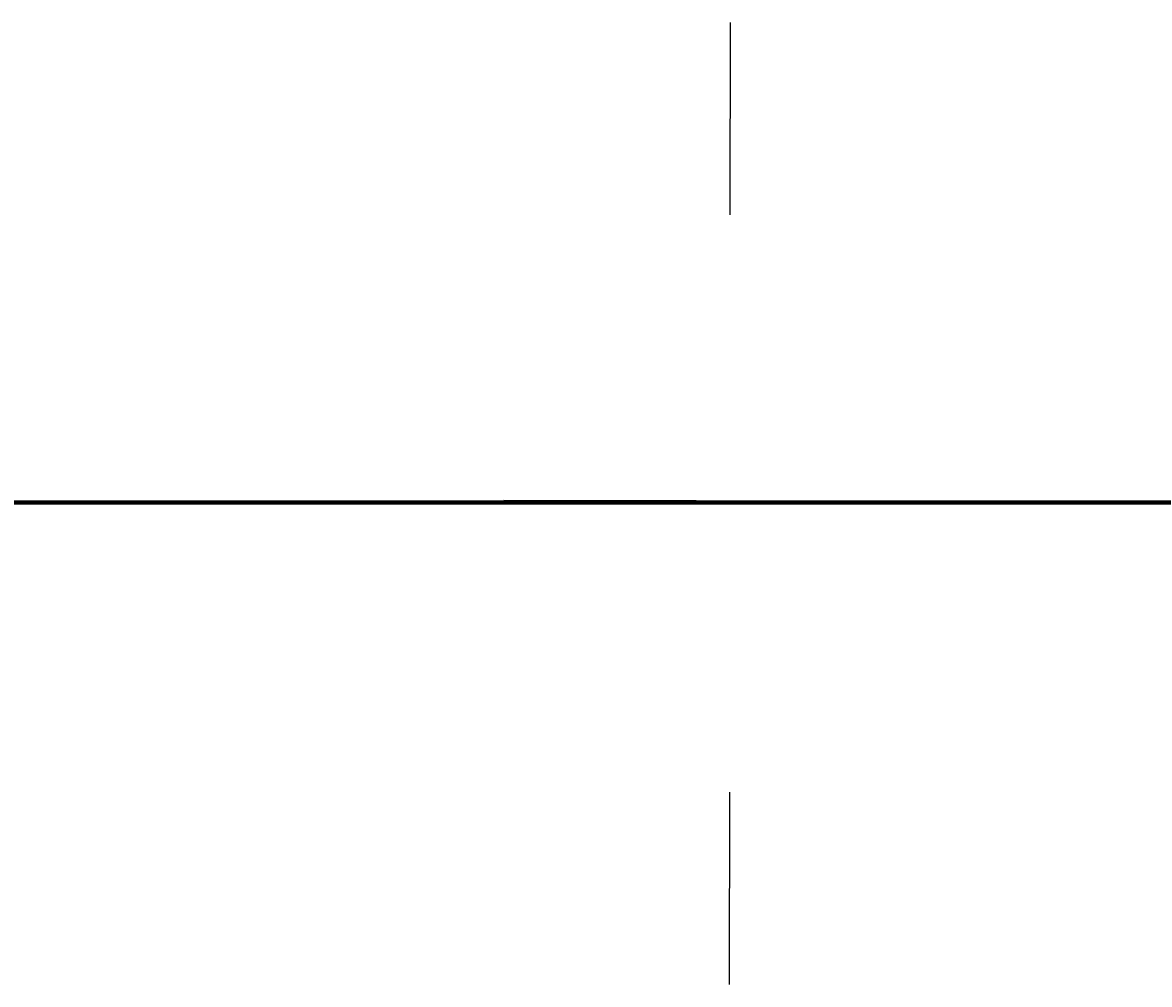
# Model space of a CAD drawing. Header units: millimetres. Extents: x -12354389001 to 271431, y -126469 to 48347.
# Tile 64 of 79: x -12327061105 to -12326865402, y -126343 to 40811. Entities that reach past the tile are written whole.
import ezdxf
from ezdxf.enums import TextEntityAlignment as Align

# ---------------------------------------------------------------- set-up
doc = ezdxf.new("R2010")
doc.units = ezdxf.units.MM
for name, pattern in [('1', [0]), ('4', [5, 3, -2]), ('BGS', [10, 0, 10])]:
    doc.linetypes.add(name, pattern=pattern)
doc.layers.get('0').update_dxf_attribs({"lineweight": 9})
doc.layers.add('00 opisy', color=7, linetype='Continuous', lineweight=25)
doc.layers.add('EBUPP', color=7, linetype='1', lineweight=30)
for name, color, linetype in [('EADOD', 7, 'Continuous'), ('EADTD', 7, 'Continuous'), ('EBUOA', 7, 'Continuous'), ('EDZPD', 3, '1'), ('EDZTD', 3, 'Continuous'), ('SDROK', 7, 'Continuous'), ('SDRPK', 7, '1'), ('SZNPM', 7, 'Continuous'), ('SZOPO', 7, 'BGS'), ('SZZPZ', 102, 'Continuous'), ('UCCOA', 6, 'Continuous'), ('UCCOO', 6, 'Continuous'), ('UCCPOR', 6, '1'), ('UCCTO', 6, 'Continuous'), ('UEEOO', 1, 'Continuous'), ('UEEPA', 1, '1'), ('UEEPON', 1, '1'), ('UEETO', 1, 'Continuous'), ('UGGPA', 2, '1'), ('UGGPOR', 2, '1'), ('UGGTO', 2, 'Continuous'), ('UKKOA', 7, 'Continuous'), ('UKKOO', 1, 'Continuous'), ('UKKPA', 1, '1'), ('UKKPB', 1, '1'), ('UKKTO', 1, 'Continuous'), ('UTTOO', 2, 'Continuous'), ('UTTPO', 1, '1'), ('UTTTO', 2, 'Continuous'), ('UWWOA', 5, 'Continuous'), ('UWWOO', 5, 'Continuous'), ('UWWPO', 5, '4'), ('UWWTO', 5, 'Continuous'), ('WUKOS', 7, 'Continuous'), ('WUKPS', 7, '1'), ('ZAKRES', 2, '1')]:
    doc.layers.add(name, color=color, linetype=linetype)
doc.styles.get("Standard").update_dxf_attribs({"font": 'arial.ttf'})

# ---------------------------------------------------------------- blocks, each defined once
blk = doc.blocks.new('GRO')
blk.add_circle((0, 0), 0.09)
blk = doc.blocks.new('PLS')
for centre in [(-5, 1.292), (0, 1.292), (-2.5, -0.708), (2.5, -0.708)]:
    blk.add_circle(centre, 2)
blk = doc.blocks.new('OSM')
blk.add_line((0, 0.5), (0, 1.1667))
blk.add_circle((0, 0), 0.5)
blk = doc.blocks.new('DLI')
blk.add_circle((0, 0), 0.09)
for centre, start, end in [((0, 0.750093), 30.14144, 149.85856), ((-0.713298, 0.231779), 102.145781, 221.858708), ((0.713298, 0.231779), 318.141292, 77.854219), ((-0.440797, -0.606751), 174.149498, 293.852913), ((0.440797, -0.606751), 246.147087, 5.850502)]:
    blk.add_arc(centre, 0.75, start, end)
blk = doc.blocks.new('TRA')
for p, q in [((-5.5, 2.7539), (-5.5, 1.7539)), ((-4.5, 2.7539), (-4.5, 1.7539)), ((4.5, 2.7539), (4.5, 1.7539)), ((5.5, 2.7539), (5.5, 1.7539)), ((-0.5, -2.2461), (-0.5, -3.2461)), ((0.5, -2.2461), (0.5, -3.2461))]:
    blk.add_line(p, q)
blk = doc.blocks.new('SLS')
blk.add_circle((0, 0), 0.35)
blk = doc.blocks.new('LAT')
for p, q in [((0, 1.2), (0, 2)), ((-2, 0), (-1.2, 0)), ((1.2, 0), (2, 0)), ((0, -1.2), (0, -2))]:
    blk.add_line(p, q)
blk = doc.blocks.new('ZAS')
for p, q in [((0.25, 0.25), (-0.25, 0.25)), ((-0.25, 0.25), (-0.25, -0.25)), ((0.25, -0.25), (0.25, 0.25)), ((-0.25, -0.25), (0.25, -0.25))]:
    blk.add_line(p, q)
blk = doc.blocks.new('WLD')
for p, q in [((0.75, 0.5), (-0.75, 0.5)), ((-0.75, 0.5), (-0.75, -0.5)), ((0.75, -0.5), (0.75, 0.5)), ((-0.75, -0.5), (0.75, -0.5))]:
    blk.add_line(p, q)
blk = doc.blocks.new('KRA')
for p, q in [((-0.75, -0.3571), (-0.75, 0.3571)), ((-0.75, 0.3571), (0.75, 0.3571)), ((-0.25, -0.3571), (-0.25, 0.3571)), ((0.25, -0.3571), (0.25, 0.3571)), ((0.75, 0.3571), (0.75, -0.3571)), ((0.75, -0.3571), (-0.75, -0.3571))]:
    blk.add_line(p, q)
blk = doc.blocks.new('WLZ')
blk.add_circle((0, 0), 0.4)
blk = doc.blocks.new('WSP')
blk.add_circle((0, 0), 0.09)
blk = doc.blocks.new('Wrocławska 82')
at = {"layer": 'EBUPP', "linetype": '1'}
for p, q in [((-294997.89, 34119.71), (-294968.16, 34112.41)), ((-294982.95, 34095.57), (-294992.91, 34098.02)), ((-294990.37, 34002.57), (-294987.1, 34016.15)), ((-294987.1, 34016.15), (-294975.66, 34013.4)), ((-294979.7, 34000), (-294990.37, 34002.57)), ((-294990.46, 33866.84), (-294985.29, 33865.59)), ((-294985.29, 33865.59), (-294985.53, 33864.61)), ((-294985.53, 33864.61), (-294968.59, 33860.5)), ((-294984.37, 33853.77), (-294988.82, 33835.39)), ((-294988.82, 33835.39), (-294986.55, 33834.84)), ((-294986.55, 33834.84), (-294989.47, 33822.78)), ((-294987.05, 33714.63), (-295001.68, 33718.66)), ((-294986.04, 33718.3), (-294987.05, 33714.63)), ((-294973, 33714.71), (-294986.04, 33718.3)), ((-294985.23, 33702.65), (-294984.32, 33705.96)), ((-294990.04, 33703.98), (-294985.23, 33702.65))]:
    blk.add_line(p, q, dxfattribs=at)
blk.add_arc((-294984.09, 33853.6624), 2.48, 249.4627, 347.367, dxfattribs=at)
at = {"layer": 'EDZPD', "linetype": '1'}
for p, q in [((-294988.97, 34141.91), (-294986.77, 34171.72)), ((-295022.5, 34151.52), (-294988.97, 34141.91)), ((-294988.97, 34141.91), (-294974.48, 34137.71)), ((-294972.51, 33777.05), (-294987.51, 33750)), ((-294987.94, 33749.22), (-294987.51, 33750)), ((-294993.25, 33742.6), (-294987.94, 33749.22)), ((-294984.03, 33728.11), (-294999.74, 33731.05)), ((-294993.64, 33686.42), (-294984.03, 33728.11)), ((-294982.83, 33677.57), (-294995.32, 33683.17))]:
    blk.add_line(p, q, dxfattribs=at)
at = {"layer": 'SDRPK', "linetype": '1'}
for p, q in [((-294989.2, 34171.15), (-294988.01, 34172.17)), ((-294992.13, 34166.44), (-294986.94, 34169.75)), ((-294986.94, 34169.75), (-294985.83, 34169.69)), ((-294985.83, 34169.69), (-294984.93, 34168.94)), ((-294984.93, 34168.94), (-294983.89, 34166.18)), ((-294987.57, 34159.19), (-295003.88, 34164.16)), ((-294985.1, 34159.05), (-294987.57, 34159.19)), ((-294987.57, 34159.19), (-294982.63, 34158.14)), ((-294974.51, 34158.03), (-294985.1, 34159.05)), ((-294990.84, 34149.59), (-294973.31, 34144.36)), ((-294994.56, 34147.34), (-294983.26, 34144.12)), ((-294984.47, 34140.55), (-294983.84, 34142.68)), ((-294978.45, 34138.77), (-294984.47, 34140.55)), ((-294987.22, 34083.2), (-295009.49, 34088.55)), ((-294967.36, 34078.53), (-294987.22, 34083.2)), ((-294983.08, 34032.26), (-294987.1, 34016.15)), ((-294991.69, 33997.2), (-294988.86, 33996.5)), ((-294988.86, 33996.5), (-294965.29, 33990.71)), ((-294998.3, 33993.18), (-294919.48, 33973.86)), ((-294914.93, 33943.43), (-295031.34, 33971.7)), ((-294931.78, 33940.05), (-295016.3, 33960.57)), ((-295004.82, 33901.12), (-294946.88, 33887.19)), ((-295012.32, 33898.07), (-294945.64, 33882.04)), ((-294986.99, 33876.26), (-295058.18, 33893.68)), ((-294954.09, 33868.29), (-294986.99, 33876.26)), ((-294994.2, 33872.09), (-294979.68, 33868.52)), ((-294990.11, 33868.3), (-294984.94, 33867.05)), ((-294984.94, 33867.05), (-294985.29, 33865.59)), ((-294987.83, 33829.55), (-294985.79, 33829.06)), ((-294985.79, 33829.06), (-294986.26, 33827.12)), ((-294986.26, 33827.12), (-294988.3, 33827.61)), ((-294995.86, 33822.93), (-294987.14, 33820.7)), ((-294995.15, 33807.99), (-294985.39, 33821.23)), ((-294987.14, 33820.7), (-294985.39, 33821.23)), ((-294984.63, 33820.07), (-294988.21, 33814.8)), ((-294988.21, 33814.8), (-294995.88, 33802.88)), ((-294988.66, 33805.41), (-294983.86, 33814.51)), ((-294982.19, 33813.35), (-294987.03, 33804.24)), ((-294981.87, 33807.88), (-294987.07, 33798.44)), ((-294987.75, 33806.2), (-294987.46, 33806.78)), ((-294987.46, 33806.78), (-294987.04, 33806.56)), ((-294987.04, 33806.56), (-294987.34, 33805.99)), ((-294987.34, 33805.99), (-294987.75, 33806.2)), ((-294987.07, 33798.44), (-294988.82, 33794.76)), ((-294988.82, 33794.76), (-294989.07, 33793.54)), ((-294989.07, 33793.54), (-294981.96, 33789.18)), ((-294993.7, 33750.03), (-294982.92, 33768.5)), ((-294979.63, 33750), (-294987.98, 33736.36)), ((-294973.95, 33750), (-294986.21, 33730.98)), ((-294985.28, 33736.31), (-294976.49, 33749.97)), ((-294984.17, 33749.94), (-294991.53, 33738.73)), ((-294987.98, 33736.36), (-294985.28, 33736.31)), ((-294967.16, 33725.57), (-294985.33, 33730.39)), ((-294989.63, 33727.44), (-294968.94, 33722.37)), ((-294985.11, 33723.57), (-294986.02, 33724.33)), ((-294990.71, 33721.83), (-294985.11, 33723.57)), ((-294980.97, 33723.2), (-294991.48, 33719.6)), ((-294997.77, 33687.93), (-294986.98, 33684.01)), ((-294987.53, 33682.06), (-294993.42, 33684.25)), ((-294994.72, 33682.3), (-294988.6, 33679.56))]:
    blk.add_line(p, q, dxfattribs=at)
at = {"layer": 'SDRPK', "linetype": '4'}
for p, q in [((-294980.24, 34116.57), (-294998.68, 34121.15)), ((-294982.46, 34094.33), (-294993.17, 34097.02)), ((-294993.82, 34092.08), (-294980.48, 34088.66)), ((-294994.13, 34090.55), (-294972.56, 34085.28)), ((-294973.57, 34017.09), (-294986, 34020.08)), ((-294984.29, 34000), (-294990.62, 34001.56)), ((-294974.92, 33972.45), (-294996.22, 33977.82)), ((-295010.89, 33977.71), (-294986.26, 33971.42)), ((-294986.15, 33971.88), (-294986.29, 33971.32)), ((-294963.57, 33966.42), (-294986.15, 33971.88)), ((-294986.29, 33971.32), (-294963.7, 33965.87)), ((-294986.99, 33876.24), (-294983.53, 33890.89)), ((-294990.5, 33885.75), (-294985.01, 33884.62)), ((-294985.9, 33880.88), (-294991.28, 33881.99)), ((-294968.24, 33861.92), (-294985.18, 33866.05)), ((-294985.58, 33848.79), (-294985.73, 33848.15)), ((-294984.43, 33848.51), (-294985.58, 33848.79)), ((-294984.58, 33847.87), (-294984.43, 33848.51)), ((-294984.5, 33848.19), (-294985.65, 33848.47)), ((-294984.58, 33847.87), (-294985.73, 33848.15)), ((-294984.92, 33846.45), (-294984.58, 33847.87)), ((-294983.91, 33847.71), (-294984.58, 33847.87)), ((-294984.59, 33846.36), (-294984.24, 33847.79)), ((-294986.22, 33846.12), (-294986.08, 33846.72)), ((-294986.08, 33846.72), (-294984.92, 33846.45)), ((-294984.92, 33846.45), (-294985.07, 33845.84)), ((-294984.92, 33846.45), (-294984.25, 33846.28)), ((-294985, 33846.14), (-294986.15, 33846.42)), ((-294985.07, 33845.84), (-294986.22, 33846.12)), ((-294986.69, 33834.23), (-294986.84, 33833.63)), ((-294985.65, 33833.98), (-294986.69, 33834.23)), ((-294985.79, 33833.37), (-294985.65, 33833.98)), ((-294985.72, 33833.68), (-294986.77, 33833.93)), ((-294986.84, 33833.63), (-294985.79, 33833.37)), ((-294985.79, 33833.37), (-294986.16, 33831.88)), ((-294985.08, 33833.2), (-294985.79, 33833.37)), ((-294985.79, 33831.83), (-294985.43, 33833.29)), ((-294985.43, 33831.74), (-294985.08, 33833.2)), ((-294987.35, 33831.51), (-294987.2, 33832.13)), ((-294986.16, 33831.88), (-294987.2, 33832.13)), ((-294986.15, 33831.91), (-294985.43, 33831.74)), ((-294986.16, 33831.88), (-294986.3, 33831.26)), ((-294986.23, 33831.57), (-294987.28, 33831.82)), ((-294986.3, 33831.26), (-294987.35, 33831.51)), ((-294985.09, 33829.37), (-294987.72, 33830)), ((-294986.84, 33822.14), (-294985.09, 33829.37)), ((-294985.39, 33821.23), (-294983.53, 33828.99)), ((-294989.47, 33822.78), (-294986.84, 33822.14))]:
    blk.add_line(p, q, dxfattribs=at)
at = {"layer": 'SDRPK', "linetype": '1'}
for centre, radius, start, end in [((-294983.8369, 33819.6238), 0.91, 95.2398, 150.6376), ((-294983.0036, 33734.9958), 5.16, 164.6701, 243.2015), ((-294990.7954, 33715.7607), 9.81, 60.87055, 132.87419)]:
    blk.add_arc(centre, radius, start, end, dxfattribs=at)
at = {"layer": 'SDRPK', "linetype": '4'}
for centre, start, end in [((-294987.51, 33749.97), 36.8852, 143.1148), ((-294987.51, 33750.03), 216.8852, 323.1148)]:
    blk.add_arc(centre, 0.05, start, end, dxfattribs=at)
at = {"layer": 'SZOPO', "linetype": 'BGS'}
for p, q in [((-294994.54, 34142.76), (-294952.81, 34130.7)), ((-294978.23, 33996.47), (-294990.65, 34000)), ((-294992.46, 33991.05), (-294969.69, 33985.22)), ((-294995.6, 33978.36), (-294962.11, 33969.71)), ((-294995.14, 33973.23), (-294964.01, 33965.45)), ((-294984.96, 33821.29), (-294983.06, 33821.42)), ((-294996.62, 33802.91), (-294984.96, 33821.29)), ((-294977.06, 33793.1), (-294987.01, 33798.56)), ((-294983.4, 33779.39), (-295000.19, 33750)), ((-294987.85, 33750), (-294975.2, 33772.79)), ((-294994.02, 33738.88), (-294987.85, 33750)), ((-294973.9, 33750), (-294985.59, 33731.6)), ((-294987.73, 33736.03), (-294987.73, 33734.24)), ((-294987.73, 33734.24), (-294986.9, 33732.24)), ((-294986.9, 33732.24), (-294985.4, 33731)), ((-294985.4, 33731), (-294976.74, 33728.6)), ((-294988.87, 33725.04), (-294991.72, 33725.28)), ((-294985.55, 33723.68), (-294988.87, 33725.04)), ((-294990.57, 33722.12), (-294985.55, 33723.68)), ((-294981.13, 33722.76), (-294992.36, 33718.21)), ((-294987.13, 33683.81), (-294997.33, 33687.49))]:
    blk.add_line(p, q, dxfattribs=at)
at = {"layer": 'UCCOA'}
blk.add_line((-294990.75, 34090.5414), (-294984.3009, 34090.5414), dxfattribs=at)
at = {"layer": 'UCCPOR', "linetype": '1'}
for p, q in [((-294997.56, 34091.22), (-294988.18, 34088.84)), ((-294988.18, 34088.84), (-294993.49, 34059.17)), ((-294998.28, 34047.24), (-294968.02, 34040.05)), ((-294995.45, 34045.72), (-294968.21, 34039.25)), ((-294985.71, 33848.14), (-294944.05, 33838.05)), ((-294943.3, 33837.07), (-294985.96, 33847.19)), ((-294985.65, 33689.88), (-295001.59, 33694.98)), ((-294997.11, 33694.88), (-294985.21, 33691.06))]:
    blk.add_line(p, q, dxfattribs=at)
at = {"layer": 'UEEPON', "linetype": '1'}
for p, q in [((-294988.91, 34172.34), (-294993.8, 34168.7)), ((-294989.16, 34169.35), (-294988.52, 34172.21)), ((-294982.81, 34170.57), (-294986.09, 34145.11)), ((-294985.34, 34145.02), (-294982.06, 34170.47)), ((-294982.48, 34170.48), (-294984.67, 34153.55)), ((-294982.23, 34159.72), (-294989.37, 34161.48)), ((-294984.67, 34153.55), (-294984.92, 34151.61)), ((-294984.92, 34151.61), (-294985.74, 34145.29)), ((-294988.56, 34146.42), (-294993.49, 34147.87)), ((-294985.11, 34145.46), (-294988.56, 34146.42)), ((-294989.49, 34145.57), (-294988.69, 34145.3)), ((-294988.75, 34145.06), (-294988.64, 34145.52)), ((-294988.64, 34145.52), (-294986.69, 34144.89)), ((-294978.89, 34143.44), (-294985.11, 34145.46)), ((-294988.78, 34145.3), (-294990.58, 34145.13)), ((-294986.69, 34144.6), (-294988.78, 34145.3)), ((-294988.69, 34145.3), (-294981.06, 34142.93)), ((-294985.74, 34145.29), (-294986.69, 34144.6)), ((-294986.09, 34145.11), (-294985.34, 34145.02)), ((-294986.89, 34144.44), (-294988.75, 34145.06)), ((-294986.69, 34144.89), (-294986.89, 34144.44)), ((-294998.67, 34088.44), (-294988, 34085.96)), ((-294988, 34085.96), (-294984.56, 34085.16)), ((-294983.39, 34083), (-294993.36, 34085.49)), ((-294984.95, 34085.06), (-294984.56, 34085.16)), ((-294984.56, 34085.16), (-294982.92, 34084.78)), ((-294983.95, 34024.1), (-294987.53, 34016.26)), ((-294987.53, 34016.26), (-294988.83, 34010.94)), ((-294988.83, 34010.94), (-294989.5, 34008.21)), ((-294981.36, 33984.84), (-294994.68, 33988.07)), ((-295026.96, 33894.37), (-294985.22, 33883.78)), ((-294966.2, 33878.26), (-295008.12, 33887.42)), ((-294985.22, 33883.78), (-294956.94, 33877.55)), ((-294988.82, 33877.5), (-294989.38, 33876.8)), ((-294988.52, 33876.6), (-294988.82, 33877.5)), ((-294974.96, 33873.39), (-294988.52, 33876.6)), ((-294996.5, 33806.18), (-294979.91, 33828.63)), ((-294985.2, 33762.21), (-294979.61, 33772.03)), ((-294985.91, 33761.47), (-294985.2, 33762.21)), ((-294985.91, 33761.13), (-294985.91, 33761.47)), ((-294991.9, 33750), (-294985.91, 33761.13)), ((-294986.88, 33752.03), (-294983.68, 33757.38)), ((-294987.16, 33750.01), (-294984.03, 33755.38)), ((-294986.51, 33750.15), (-294983.73, 33755.23)), ((-294988.04, 33750.01), (-294986.88, 33752.03)), ((-294986.59, 33750), (-294986.51, 33750.15)), ((-294992.83, 33739.26), (-294987.16, 33750)), ((-294988.04, 33750.01), (-294989.38, 33747.51)), ((-294988.26, 33746.92), (-294986.59, 33750)), ((-294988.04, 33750.01), (-294988.04, 33750)), ((-294987.16, 33750), (-294987.16, 33750.01)), ((-294989.38, 33747.51), (-294988.67, 33747.13)), ((-294988.67, 33747.13), (-294982.08, 33743.64)), ((-294992.48, 33739.01), (-294988.26, 33746.92)), ((-294982.08, 33743.64), (-294985.9, 33735.58)), ((-294991.26, 33738.14), (-294983.87, 33731.74)), ((-294986.74, 33735), (-294990.43, 33737.56)), ((-294985.9, 33735.58), (-294991.98, 33737.26)), ((-294983.27, 33732.48), (-294986.74, 33735)), ((-294978.53, 33719.84), (-294994.49, 33723.94)), ((-294988.8, 33688.48), (-294986.26, 33687.11)), ((-294990.04, 33686.2), (-294986.81, 33684.8)), ((-294989.72, 33681.65), (-294987.84, 33680.89))]:
    blk.add_line(p, q, dxfattribs=at)
blk.add_arc((-294985.4036, 34087.6202), 2.6, 289.0215, 340.6807, dxfattribs=at)
at = {"layer": 'UGGPOR', "linetype": '1'}
for p, q in [((-294993.85, 34145.78), (-294988.61, 34144.25)), ((-294991.89, 34144.24), (-294983.97, 34141.89)), ((-294988.61, 34144.25), (-294984.93, 34143.12)), ((-294984.93, 34143.12), (-294980.11, 34141.65)), ((-294987.5, 33834.89), (-294986.73, 33836.76)), ((-294986.73, 33836.76), (-294985.16, 33836.23)), ((-294985.16, 33836.23), (-294984.98, 33836.17)), ((-294984.98, 33836.17), (-294984.84, 33836.09)), ((-294984.84, 33836.09), (-294976.97, 33832.11))]:
    blk.add_line(p, q, dxfattribs=at)
at = {"layer": 'UGGTO'}
for p, q in [((-294985.16, 33836.23), (-294983.2166, 33835.2808)), ((-294987.296, 33830.8076), (-294979.3161, 33830.8076))]:
    blk.add_line(p, q, dxfattribs=at)
at = {"layer": 'UKKOA'}
for p, q in [((-294984.67, 34167.9), (-294986.7383, 34165.0765)), ((-294993.1223, 34165.0765), (-294986.7383, 34165.0765)), ((-294988.25, 34121.93), (-294988.0381, 34122.8099)), ((-294988.0381, 34122.8099), (-294981.9799, 34122.8099)), ((-294985.79, 34095.16), (-294987.0167, 34092.5965)), ((-294993.4007, 34092.5965), (-294987.0167, 34092.5965)), ((-294988.84, 34082.36), (-294987.8993, 34081.5932)), ((-294987.8993, 34081.5932), (-294981.7759, 34081.5932)), ((-294984.8, 34077.07), (-294983.1139, 34077.5487)), ((-294989.3967, 34038.3054), (-294983.0128, 34038.3054)), ((-294994.9906, 34024.1827), (-294988.6067, 34024.1827)), ((-294984.499, 33840.491), (-294985.2991, 33837.4951)), ((-294991.227, 33837.4951), (-294985.2991, 33837.4951)), ((-294985.2592, 33825.1929), (-294984.0559, 33825.657)), ((-294989.173, 33817.7732), (-294985.981, 33817.7732)), ((-294994.8708, 33793.42), (-294988.9428, 33793.42)), ((-294989.1946, 33767.5612), (-294983.2015, 33767.5612)), ((-294987.7548, 33729.382), (-294990.0909, 33730.5626))]:
    blk.add_line(p, q, dxfattribs=at)
at = {"layer": 'UKKPB', "linetype": '1'}
for p, q in [((-294987.85, 34169.59), (-294994.09, 34172.63)), ((-294991.28, 34172.22), (-294984.68, 34168.94)), ((-294984.61, 34171.09), (-294985.77, 34158.88)), ((-294984.69, 34167.91), (-294987.85, 34169.59)), ((-294984.68, 34168.94), (-294980.55, 34166.18)), ((-294990.47, 34166.03), (-294985.43, 34168.3)), ((-294984.8, 34167.63), (-294984.67, 34167.9)), ((-294976.84, 34162.76), (-294984.69, 34167.91)), ((-294985.65, 34165.92), (-294984.8, 34167.63)), ((-294986.38, 34164.47), (-294985.65, 34165.92)), ((-294987.29, 34162.62), (-294986.38, 34164.47)), ((-294990.14, 34156.87), (-294987.29, 34162.62)), ((-294985.77, 34158.88), (-294986.93, 34146.65)), ((-294986.93, 34146.65), (-294987.19, 34143.98)), ((-294987.6, 34144.09), (-294986.85, 34143.89)), ((-294988.52, 34122.06), (-294993.97, 34124.64)), ((-294988.25, 34121.93), (-294988.52, 34122.06)), ((-294981.28, 34122.01), (-294984.52, 34121.97)), ((-294984.52, 34121.97), (-294987.95, 34121.93)), ((-294988.54, 34121.89), (-294991.4, 34121.46)), ((-294986.32, 34095.26), (-295003.46, 34098.7)), ((-294985.45, 34096.19), (-294985.65, 34095.38)), ((-294985.9, 34094.35), (-294985.77, 34094.9)), ((-294986.77, 34090.76), (-294985.9, 34094.35)), ((-294988.74, 34082.65), (-294986.77, 34090.76)), ((-294992.25, 34078.96), (-294985.09, 34077.16)), ((-294985.09, 34077.16), (-294984.85, 34077.09)), ((-294984.85, 34077.09), (-294984.54, 34076.92)), ((-294984.54, 34076.92), (-294979.11, 34075.58)), ((-294984.54, 34076.92), (-294978.84, 34073.68)), ((-294986.54, 34041.1), (-294992.24, 34042.69)), ((-294986.01, 34040.95), (-294986.54, 34041.1)), ((-294979.77, 34039.21), (-294986.01, 34040.95)), ((-294996.16, 34023.78), (-294977.19, 34015.84)), ((-294980.8, 33991.92), (-295001.55, 33997.18)), ((-294997.81, 33869.87), (-294985.06, 33866.87)), ((-294985.06, 33866.87), (-294971.91, 33863.78)), ((-294983.51, 33849.84), (-294984.96, 33851.34)), ((-294983.57, 33849.66), (-294985.58, 33848.79)), ((-294984.74, 33842.25), (-294987.02, 33842.76)), ((-294985.54, 33825.35), (-294982.13, 33841.58)), ((-294978.8, 33832.12), (-294985.42, 33825.29)), ((-294989.29, 33820.72), (-294985.77, 33824.8)), ((-294990.66, 33775.15), (-294980.28, 33769.28)), ((-294996.92, 33750.07), (-294984.17, 33772.12)), ((-294987.32, 33742.53), (-294983.18, 33749.98)), ((-294988.17, 33741.04), (-294987.32, 33742.53)), ((-294991.45, 33735.29), (-294988.17, 33741.04)), ((-294987.64, 33729.56), (-294989.11, 33731.55)), ((-294987.22, 33729.51), (-294987.48, 33731.44)), ((-294979.46, 33727.38), (-294987.16, 33729.26)), ((-294987.37, 33729.03), (-294988.32, 33724.4)), ((-294988.32, 33724.4), (-294988.66, 33722.73)), ((-294988.66, 33722.73), (-294990.12, 33715.56))]:
    blk.add_line(p, q, dxfattribs=at)
at = {"layer": 'UKKTO'}
for p, q in [((-294988.25, 34121.93), (-294987.7053, 34119.1174)), ((-294987.7053, 34119.1174), (-294978.4226, 34119.1174)), ((-294985.79, 34095.16), (-294987.1941, 34092.3136)), ((-294996.2597, 34092.3136), (-294987.1941, 34092.3136)), ((-294988.84, 34082.36), (-294988.1838, 34080.1515)), ((-294988.1838, 34080.1515), (-294979.1724, 34080.1515)), ((-294984.8, 34077.07), (-294983.836, 34077.0186)), ((-294991.997, 34039.1329), (-294982.7142, 34039.1329)), ((-294992.5585, 34037.0303), (-294983.2757, 34037.0303)), ((-294995.8102, 34024.1328), (-294986.5817, 34024.1328)), ((-294987.6049, 34019.1792), (-294978.3221, 34019.1792)), ((-294997.381, 33869.6807), (-294988.3153, 33869.6807)), ((-294984.9624, 33865.6662), (-294975.9511, 33865.6662)), ((-294984.45, 33842.2), (-294982.0351, 33842.395)), ((-294985.61, 33825.05), (-294984.1448, 33825.0914)), ((-294990.5568, 33767.7825), (-294981.5455, 33767.7825))]:
    blk.add_line(p, q, dxfattribs=at)
at = {"layer": 'UTTPO', "linetype": '1'}
for p, q in [((-294986.6, 34142.88), (-294993.78, 34145.1)), ((-294980.77, 34140.21), (-294990.47, 34143.04)), ((-294984.78, 34142.35), (-294986.6, 34142.88)), ((-294984.4, 34142.24), (-294984.78, 34142.35)), ((-294977.14, 34140.15), (-294984.4, 34142.24)), ((-294946.87, 34117.37), (-295012.89, 34133.94)), ((-294964.87, 34119.17), (-295018.52, 34133.12)), ((-295003.3, 34088.21), (-294981.59, 34082.39)), ((-294992.97, 34076.8), (-294986.09, 34075.71)), ((-294986.09, 34075.71), (-294984.59, 34075.47)), ((-294984.59, 34075.47), (-294980.34, 34074.8)), ((-294990.99, 33985.44), (-294987.22, 33984.65)), ((-294987.22, 33984.65), (-294967.04, 33979.85))]:
    blk.add_line(p, q, dxfattribs=at)
at = {"layer": 'UWWPO', "linetype": '1'}
for p, q in [((-294988.66, 34168.93), (-294998.46, 34170.55)), ((-294987.51, 34168.83), (-294988.66, 34168.93)), ((-294982.91, 34168.72), (-294987.51, 34168.83)), ((-294985.19, 34088.03), (-294983.44, 34095.69)), ((-294985.19, 34088.03), (-295001.06, 34092.26)), ((-294985.19, 34088.03), (-294955.45, 34080.63)), ((-294986.95, 33990.76), (-295024.48, 34000)), ((-294985.07, 33990.3), (-294986.95, 33990.76)), ((-294949, 33981.43), (-294985.07, 33990.3)), ((-294981.4, 33888.24), (-295004.37, 33893.71)), ((-294982.01, 33889.39), (-294999.47, 33893.57)), ((-294985.46, 33849.25), (-294978.34, 33847.57)), ((-294989.92, 33809.79), (-294977.78, 33826.93))]:
    blk.add_line(p, q, dxfattribs=at)
at = {"layer": 'UWWTO'}
blk.add_line((-294989.7872, 33807.3945), (-294981.1016, 33807.3945), dxfattribs=at)
at = {"layer": 'WUKPS', "linetype": '1'}
for p, q in [((-294996.13, 34133.39), (-294984.54, 34130.3)), ((-294952, 34120.44), (-294999.11, 34132.79)), ((-294988.42, 34131.33), (-294988.76, 34130.08)), ((-294986.49, 34130.82), (-294986.66, 34130.19)), ((-294984.56, 34130.3), (-294984.89, 34129.06)), ((-294984.54, 34130.3), (-294973.06, 34127.36)), ((-294986.56, 33878.06), (-295000.17, 33881.36)), ((-294991.63, 33880.15), (-294986.37, 33878.87)), ((-294987.53, 33879.15), (-294987.72, 33878.37))]:
    blk.add_line(p, q, dxfattribs=at)
at = {"layer": 'ZAKRES', "linetype": '1'}
for p, q in [((-295022.58, 34151.49), (-294952.41, 34131.44)), ((-294970.02, 33781.54), (-294987.63, 33749.64)), ((-294987.63, 33749.64), (-294993.26, 33742.59))]:
    blk.add_line(p, q, dxfattribs=at)
at = {"layer": 'EADOD'}
blk.add_blockref('GRO', (-294988.97, 34141.91), dxfattribs=at)
at = {"layer": 'SDROK'}
blk.add_blockref('PLS', (-294985.89, 33923.03), dxfattribs=at)
at = {"layer": 'SZNPM'}
blk.add_blockref('OSM', (-294985.9, 33798.88), dxfattribs=at)
at = {"layer": 'SZZPZ'}
for name, p in [('DLI', (-294986.93, 34139.34)), ('TRA', (-294986.21, 34132.88)), ('TRA', (-294989.42, 34125.18)), ('DLI', (-294987.47, 33989.6)), ('TRA', (-294986.76, 33980.25)), ('DLI', (-294984.23, 33967.33)), ('TRA', (-294993.6, 33941.06)), ('TRA', (-294992.89, 33923.51)), ('TRA', (-294979.88, 33906.48)), ('DLI', (-294989.17, 33880.78)), ('DLI', (-294986.49, 33825.65)), ('TRA', (-294982.33, 33798.72)), ('DLI', (-294984.5, 33759.9)), ('DLI', (-294986.59, 33756.09)), ('TRA', (-294987.29, 33754.25)), ('TRA', (-294983.17, 33753.26)), ('DLI', (-294989.01, 33752.12)), ('DLI', (-294985.59, 33698.19)), ('TRA', (-294990.26, 33694.36)), ('DLI', (-294984.32, 33695.15)), ('TRA', (-294992.09, 33688.42)), ('DLI', (-294989.52, 33684.07))]:
    blk.add_blockref(name, p, dxfattribs=at)
at = {"layer": 'UEEPA'}
for p, rotation in [((-294990.67, 34144.63), 21.58), ((-294985.08, 34084.81), 90.53999399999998), ((-294983.95, 34024.33), 87.54001099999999), ((-294988.69, 33877.5), 91.290003), ((-294986.14, 33761.73), 89.99999900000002), ((-294989.05, 33688.49), 83.709996)]:
    blk.add_blockref('LAT', p, dxfattribs=dict(at, rotation=rotation))
for p in [(-294985.08, 34084.81), (-294988.76, 33877.75), (-294986.14, 33761.73), (-294989.05, 33688.49)]:
    blk.add_blockref('SLS', p, dxfattribs=at)
at = {"layer": 'UGGPA', "rotation": 341.11}
blk.add_blockref('ZAS', (-294984.99, 33836.17), dxfattribs=at)
at = {"layer": 'UKKPA'}
for name, p, rotation in [('WLZ', (-294984.67, 34167.9), 63.479987), ('WLZ', (-294988.25, 34121.93), 334.760001), ('WLD', (-294985.79, 34095.16), 345.459999), ('WLZ', (-294988.84, 34082.36), 330.349999), ('WLZ', (-294984.8, 34077.07), 330.349999), ('KRA', (-294986.45, 33820.62), 19.090014), ('KRA', (-294984.25, 33820.76), 5.670002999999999), ('KRA', (-294987.72, 33731.96), 301.4899970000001)]:
    blk.add_blockref(name, p, dxfattribs=dict(at, rotation=rotation))
for p in [(-294984.45, 33842.2), (-294984.47, 33840.52), (-294985.61, 33825.05), (-294987.46, 33729.32)]:
    blk.add_blockref('WLZ', p, dxfattribs=at)
at = {"layer": 'WUKOS'}
for p in [(-294986.06, 34169.71), (-294987.26, 34016.29), (-294986.07, 33971.76), (-294986.39, 33971.22), (-294987.32, 33897.16), (-294986.55, 33879.05), (-294988.74, 33877.71), (-294986.9, 33876.36), (-294987.08, 33875.97), (-294985.16, 33865.65), (-294985.05, 33845.58), (-294985.53, 33834.06), (-294986, 33833.22), (-294985.34, 33831.51), (-294984.97, 33829.41), (-294986.67, 33822.12), (-294987.38, 33821.03), (-294987.12, 33806.82), (-294988.06, 33803.76), (-294987.33, 33798.36), (-294986.14, 33761.68), (-294985.47, 33736.54), (-294985.07, 33736.14), (-294986.07, 33718.39)]:
    blk.add_blockref('WSP', p, dxfattribs=at)
at = {"layer": 'EADTD', "oblique": 15}
for s, rotation, p in [('4', 346.2, (-294988.22, 34100.64)), ('62', 166.38, (-294987.11, 33862.6))]:
    blk.add_text(s, height=2.5, rotation=rotation, dxfattribs=at).set_placement(p, align=Align.TOP_LEFT)
at = {"layer": 'EBUOA', "oblique": 15}
blk.add_text('m5', height=2.5, dxfattribs=at).set_placement((-294992.3, 33709.69))
at = {"layer": 'EDZTD', "oblique": 15}
blk.add_text('1', height=2.5, dxfattribs=at).set_placement((-294986.08, 33935.77), align=Align.TOP_LEFT)
at = {"layer": 'SDROK', "oblique": 15}
for s, rotation, p in [('bet.', 346.47, (-294984.6, 34016.94)), ('j.asf.', 346.23, (-294991.37, 33993.61)), ('żwir', 346.48, (-294993.35, 33895.51)), ('j.asf.', 345.92, (-294988.65, 33872.95)), ('bet', 331.05, (-294985.04, 33793.13)), ('j.bet.', 58.54, (-294985.73, 33742.93)), ('bet.', 18.87, (-294987.55, 33721.48))]:
    blk.add_text(s, height=1.5, rotation=rotation, dxfattribs=at).set_placement(p)
at = {"layer": 'SZNPM', "oblique": 15}
blk.add_text('%%U7006', height=1.8, dxfattribs=at).set_placement((-294984.9, 33799.4))
at = {"layer": 'UCCOA', "oblique": 15}
for s, p in [('214.48', (-294990.59, 34091.14)), ('213.28', (-294990.79, 34089.81))]:
    blk.add_text(s, height=1.8, dxfattribs=at).set_placement(p)
at = {"layer": 'UCCOO', "oblique": 15}
blk.add_text('c.o', height=1.8, rotation=346.64, dxfattribs=at).set_placement((-294985.71, 34043.5))
at = {"layer": 'UCCTO', "oblique": 15}
blk.add_text('1-1.2/26', height=1.5, rotation=349.1376, dxfattribs=at).set_placement((-294985.46, 34045.13), align=Align.TOP_LEFT)
at = {"layer": 'UEEOO', "oblique": 15}
blk.add_text('215.41', height=1.8, dxfattribs=at).set_placement((-294995.74, 34164.48), align=Align.TOP_LEFT)
for s, rotation, p in [('eNA', 346.45, (-294991.88, 34163.09)), ('eW', 82.63, (-294985.84, 34153.58)), ('eN', 341.63, (-294990.47, 34146.92)), ('eNA', 76.25, (-294989.95, 34010.92))]:
    blk.add_text(s, height=1.8, rotation=rotation, dxfattribs=at).set_placement(p, align=Align.TOP_LEFT)
at = {"layer": 'UEETO', "oblique": 15}
for s, rotation, p in [('1-1.2/92', 347.5796, (-294988.43, 34085.13)), ('1-1.2/79', 347.715, (-294985.13, 33986.87)), ('1-1.3/43', 63.3357, (-294991.27, 33753.32))]:
    blk.add_text(s, height=1.5, rotation=rotation, dxfattribs=at).set_placement(p, align=Align.TOP_LEFT)
at = {"layer": 'UGGTO', "oblique": 15}
blk.add_text('971b-1-2', height=2.5, dxfattribs=at).set_placement((-294978.78, 33832.81), align=Align.TOP_RIGHT)
at = {"layer": 'UKKOA', "oblique": 15}
for s, p in [('215.74', (-294986.1, 34165.68)), ('214.57', (-294982.37, 34038.91)), ('214.38', (-294977.18, 34020.03))]:
    blk.add_text(s, height=1.8, dxfattribs=at).set_placement(p, align=Align.RIGHT)
for s, p in [('211.29', (-294989.59, 34165.16)), ('k', (-294989.73, 34156.63)), ('212.45', (-294994.07, 34154.66)), ('213.96', (-294988.01, 34123.01)), ('k', (-294988.9, 34121.63)), ('k', (-294985.53, 34094.71)), ('213.00', (-294989.93, 34093.61)), ('k', (-294990.03, 34082.3)), ('212.59', (-294987.92, 34081.54)), ('k', (-294985.17, 34078.57)), ('212.88', (-294986.02, 34038.47)), ('214.07', (-294994.83, 34026.58)), ('211.86', (-294994.95, 34025.06)), ('k', (-294984.88, 33843.75)), ('k', (-294985.29, 33841.61)), ('209.95', (-294988.15, 33838.57)), ('k', (-294985.54, 33824.78)), ('ndn', (-294989.01, 33820.17)), ('211.97', (-294994.71, 33795.82)), ('210.30', (-294986.2, 33768.37)), ('209.45', (-294995.32, 33733.16)), ('k', (-294986.9, 33730.12))]:
    blk.add_text(s, height=1.8, dxfattribs=at).set_placement(p, align=Align.TOP_LEFT)
for s, p in [('214.81', (-294987.88, 34123.41)), ('214.14', (-294987.74, 34082.19))]:
    blk.add_text(s, height=1.8, dxfattribs=at).set_placement(p)
for s, p in [('214.58', (-294986.37, 34095)), ('211.95', (-294984.66, 33839.9)), ('212.10', (-294982.56, 33769.96))]:
    blk.add_text(s, height=1.8, dxfattribs=at).set_placement(p, align=Align.TOP_RIGHT)
blk.add_text('k', height=1.8, rotation=344.3705, dxfattribs=at).set_placement((-294985.95, 34042.02), align=Align.TOP_LEFT)
at = {"layer": 'UKKOO', "oblique": 15}
for s, rotation, p in [('kA900/1350', 334.51, (-294995.88, 34174.48)), ('k800/900niecz.', 84.57, (-294987.74, 34151.04)), ('k250', 24.2, (-294992.25, 34165.05)), ('k500', 63.67, (-294987.25, 34162.42)), ('212.23', 347.48, (-294993.93, 34158.65)), ('k250', 76.37, (-294986.49, 34090.77)), ('kA', 330.51, (-294991.4, 33776.73)), ('kA', 60.3, (-294989.03, 33742.13)), ('kA', 306.47, (-294989.42, 33733.68)), ('kA', 78.47, (-294989.06, 33725.79))]:
    blk.add_text(s, height=1.8, rotation=rotation, dxfattribs=at).set_placement(p, align=Align.TOP_LEFT)
at = {"layer": 'UKKTO', "oblique": 15}
for s, rotation, p in [('1-1.3/93', 335.0826, (-294994.66, 34126.07)), ('1-1.1/153', 77.2165, (-294986.7, 34089.74)), ('1-1.1/153', 345.1575, (-294994.89, 34084.84)), ('1-1.1/154', 347.8279, (-294995.68, 34079.51)), ('1-1.1/168', 346.6964, (-294987.59, 34042.45)), ('1-1.1/166', 346.929, (-294985.16, 33994.24)), ('1-1.1/121', 332.6658, (-294990.02, 33775.88))]:
    blk.add_text(s, height=1.5, rotation=rotation, dxfattribs=at).set_placement(p, align=Align.TOP_LEFT)
for s, p in [('921d-3-23', (-294987.57, 34121.12)), ('921d-3-15', (-294988.05, 34082.15)), ('921d-3-37', (-294991.86, 34041.13))]:
    blk.add_text(s, height=1.5, dxfattribs=at).set_placement(p, align=Align.TOP_LEFT)
for s, p in [('921d-3-14', (-294986.66, 34094.31)), ('921d-3-38', (-294982.74, 34039.03)), ('971b-1-25', (-294981.01, 33769.78))]:
    blk.add_text(s, height=1.5, dxfattribs=at).set_placement(p, align=Align.TOP_RIGHT)
for s, p in [('921d-3-36', (-294995.68, 34024.63)), ('971b-1-47', (-294997.25, 33870.18))]:
    blk.add_text(s, height=1.5, dxfattribs=at).set_placement(p)
for s, p in [('921d-3-35', (-294977.79, 34019.68)), ('971b-1-46', (-294975.42, 33866.17))]:
    blk.add_text(s, height=1.5, dxfattribs=at).set_placement(p, align=Align.RIGHT)
at = {"layer": 'UTTOO', "oblique": 15}
for s, rotation, p in [('t', 343.92, (-294985.84, 34142.41)), ('niecz.', 345.9638, (-294989.85, 34128.62)), ('alarm', 344.97, (-294987.46, 34125.31)), ('tA', 350.99, (-294987.22, 34076.12))]:
    blk.add_text(s, height=1.8, rotation=rotation, dxfattribs=at).set_placement(p)
at = {"layer": 'UTTTO', "oblique": 15}
for s, rotation, p in [('1-1.1/64', 347.5808, (-294986.2, 34128.17)), ('1-1.1/71', 350.4457, (-294989.36, 34077.29))]:
    blk.add_text(s, height=1.5, rotation=rotation, dxfattribs=at).set_placement(p, align=Align.TOP_LEFT)
at = {"layer": 'UWWOA', "oblique": 15}
blk.add_text('w', height=1.8, dxfattribs=at).set_placement((-294989.04, 33810.31))
at = {"layer": 'UWWOO', "oblique": 15}
for s, rotation, p in [('wA65', 77.2604, (-294984.63, 34090.85)), ('wA', 346.17, (-294986.96, 33990.88))]:
    blk.add_text(s, height=1.8, rotation=rotation, dxfattribs=at).set_placement(p)
at = {"layer": 'UWWTO', "oblique": 15}
blk.add_text('1-1.2/30', height=1.5, rotation=77.859, dxfattribs=at).set_placement((-294984.47, 34090.22), align=Align.TOP_LEFT)
blk.add_text('971b-1-16', height=1.5, dxfattribs=at).set_placement((-294989.65, 33809.39), align=Align.TOP_LEFT)
at = {"layer": 'WUKOS', "oblique": 15}
for s, p in [('215.85', (-294985.72, 34169.48)), ('215.40', (-294993.93, 34133.23)), ('214.73', (-294988.91, 34119.15)), ('214.33', (-294996.34, 34093.12)), ('214.39', (-294987.8, 34032.89)), ('214.44', (-294985.15, 34030.65)), ('214.36', (-294991.34, 34016.39)), ('213.76', (-294994.68, 34002.58)), ('213.04', (-294987.11, 33897.21)), ('213.34', (-294990.43, 33886.05)), ('213.26', (-294991.04, 33882.21)), ('212.69', (-294988.35, 33877.79)), ('212.67', (-294989.75, 33868.46)), ('212.68', (-294984.81, 33865.79)), ('212.29', (-294985.3, 33834.25)), ('212.69', (-294985.69, 33833.07)), ('212.29', (-294985.14, 33831.7)), ('212.29', (-294984.78, 33829.61)), ('212.26', (-294986.41, 33822.43)), ('211.99', (-294989.84, 33808.53)), ('212.05', (-294986.83, 33807.04)), ('211.90', (-294988.2, 33802.72)), ('211.89', (-294995.5, 33800.95)), ('211.86', (-294990.92, 33798.43)), ('211.80', (-294992.09, 33792.19)), ('211.60', (-294985.96, 33787.99)), ('211.58', (-294989.24, 33782.12)), ('211.39', (-294992, 33773.63)), ('211.88', (-294985.26, 33761.58)), ('211.65', (-294995.55, 33745.91)), ('212.06', (-294984.73, 33723.49)), ('212.12', (-294985.98, 33718.8)), ('211.65', (-294990.31, 33700.69))]:
    blk.add_text(s, height=1.8, dxfattribs=at).set_placement(p)
for s, rotation, p in [('215.46', 343.06, (-294991.42, 34160.65)), ('215.34', 343.06, (-294991.89, 34159.49)), ('215.36', 343.94, (-294993.09, 34150.37)), ('215.41', 344.08, (-294993.8, 34147.3)), ('215.52', 344.08, (-294994.28, 34146.37)), ('215.58', 343.91, (-294995.27, 34143.3)), ('213.98', 346.13, (-294991.98, 33996.06)), ('214.12', 345.5, (-294989.54, 33972.94)), ('213.81', 347.48, (-294990.32, 33970.88)), ('212.84', 346.91, (-294990.46, 33880.1)), ('212.62', 347.05, (-294986.68, 33876.46)), ('212.55', 346.87, (-294987.39, 33875.04)), ('212.48', 346, (-294993.8, 33872.38)), ('212.52', 346.22, (-294994.48, 33870.75)), ('212.68', 346.03, (-294995.01, 33867.18)), ('212.29', 79.44, (-294985.94, 33841.79)), ('212.38', 346.17, (-294995.57, 33822.99)), ('212.52', 346.91, (-294991.48, 33822.01)), ('212.28', 347.87, (-294996.2, 33821.72)), ('211.77', 54.06, (-294985.35, 33736.97))]:
    blk.add_text(s, height=1.8, rotation=rotation, dxfattribs=at).set_placement(p)

msp = doc.modelspace()

# ---------------------------------------------------------------- block references
at = {"layer": '00 opisy', "color": 7, "ltscale": 0.5, "xscale": 41788.44072896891, "zscale": 41788.44072896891}
msp.add_blockref('Wrocławska 82', (72579.819, -76527.721), dxfattribs=at)

doc.saveas('drawing.dxf')
